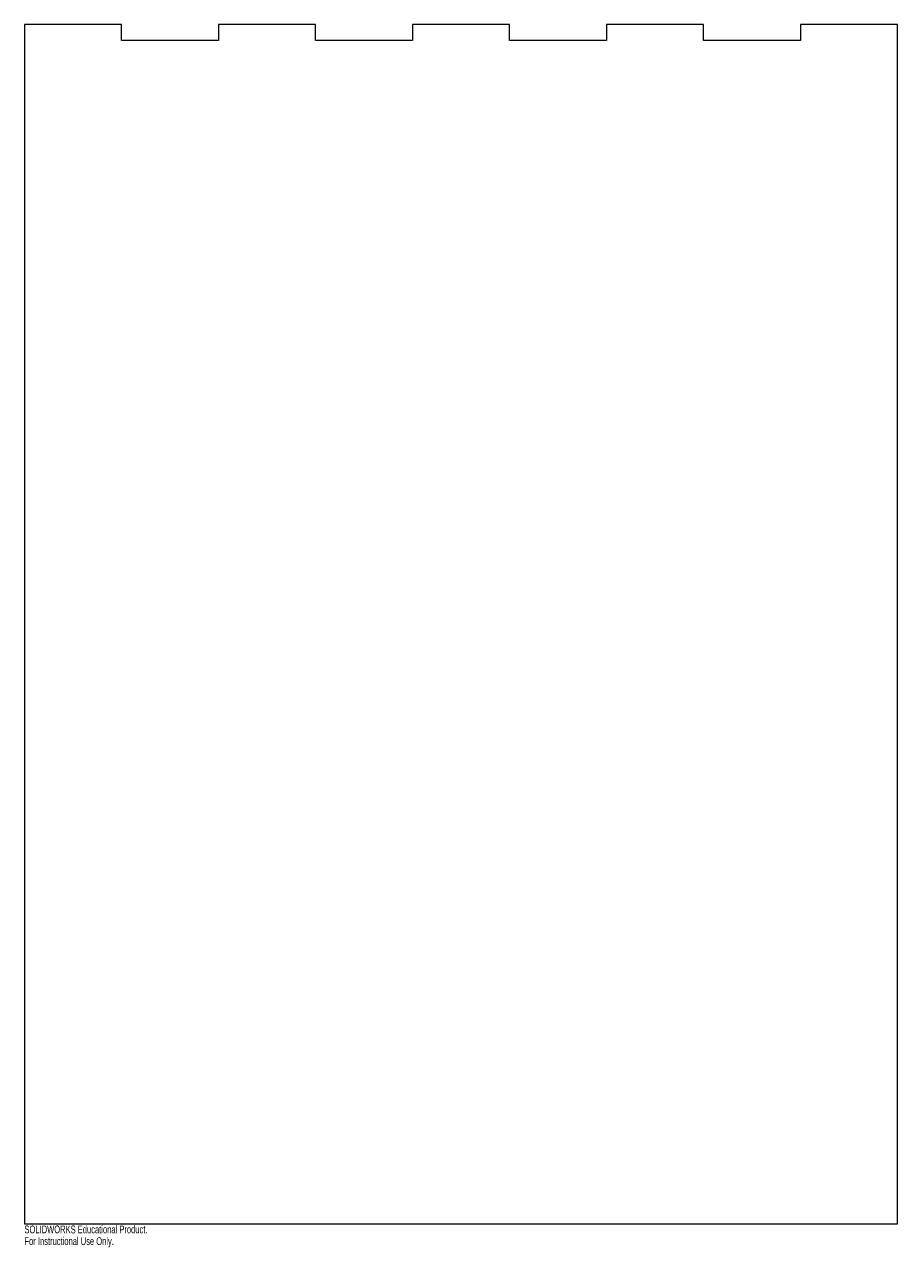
# Model space of a CAD drawing. Header units: millimetres. Extents: x -532 to 8, y -469 to 288.
import ezdxf

# ---------------------------------------------------------------- set-up
doc = ezdxf.new("R2010")
doc.units = ezdxf.units.MM
doc.styles.add('SLDTEXTSTYLE0', font='TXT', dxfattribs={"width": 0.7})

msp = doc.modelspace()

# ---------------------------------------------------------------- linework, layer by layer
at = {"color": 7, "linetype": 'Continuous', "lineweight": 15}
for p, q in [((-472.5, 287.82), (-532.5, 287.82)), ((-532.5, 287.82), (-532.5, -454.18)), ((-472.5, 277.82), (-472.5, 287.82)), ((-412.5, 287.82), (-412.5, 277.82)), ((-352.5, 287.82), (-412.5, 287.82)), ((-352.5, 277.82), (-352.5, 287.82)), ((-292.5, 287.82), (-292.5, 277.82)), ((-232.5, 287.82), (-292.5, 287.82)), ((-232.5, 277.82), (-232.5, 287.82)), ((-172.5, 287.82), (-172.5, 277.82)), ((-112.5, 287.82), (-172.5, 287.82)), ((-112.5, 277.82), (-112.5, 287.82)), ((-52.5, 287.82), (-52.5, 277.82)), ((7.5, 287.82), (-52.5, 287.82)), ((7.5, -454.18), (7.5, 287.82)), ((-412.5, 277.82), (-472.5, 277.82)), ((-292.5, 277.82), (-352.5, 277.82)), ((-172.5, 277.82), (-232.5, 277.82)), ((-52.5, 277.82), (-112.5, 277.82)), ((-532.5, -454.18), (7.5, -454.18))]:
    msp.add_line(p, q, dxfattribs=at)

# ---------------------------------------------------------------- texts
at = {"color": 7, "linetype": 'Continuous', "char_height": 4.8336, "attachment_point": 1, "style": 'SLDTEXTSTYLE0'}
for s, insert in [('SOLIDWORKS Educational Product.', (-532.5, -455.2)), ('For Instructional Use Only.', (-532.5, -462.45))]:
    msp.add_mtext(s, dxfattribs=dict(at, insert=insert))

doc.saveas('drawing.dxf')
